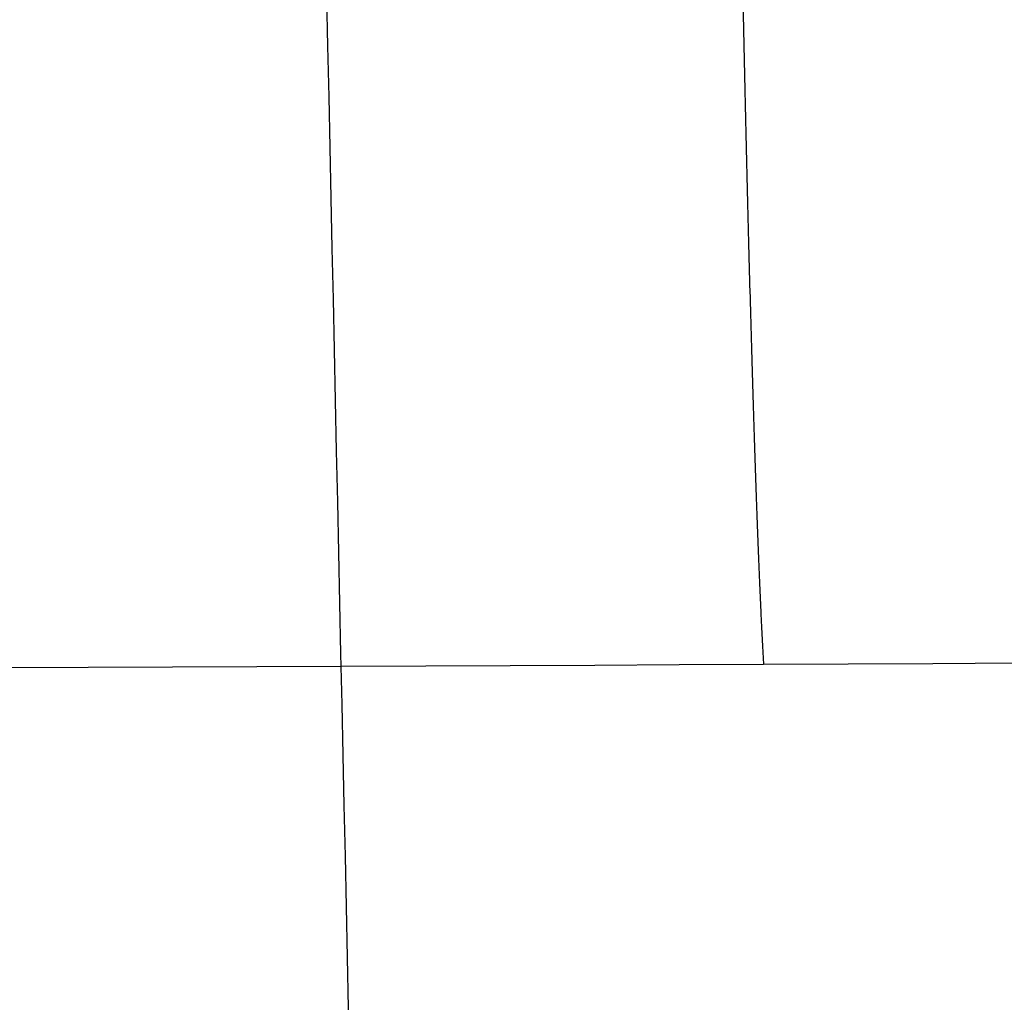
# Model space of a CAD drawing. Header units: centimetres. Extents: x 244 to 414, y 312 to 393.
# Tile 195 of 256: x 285.8784 to 285.9562, y 314.9253 to 315.0029. Entities that reach past the tile are written whole.
import ezdxf

# ---------------------------------------------------------------- set-up
doc = ezdxf.new("R2010")
doc.units = ezdxf.units.CM
doc.layers.add('solide1$solide 4', color=7, linetype='Continuous', true_color=0xff00d4)

msp = doc.modelspace()

# ---------------------------------------------------------------- linework, layer by layer
at = {"layer": 'solide1$solide 4'}
msp.add_open_spline([(264.707724, 329.040748, -616.241248), (264.808803, 328.815592, -616.245402), (265.034886, 328.315069, -616.253187), (265.368939, 327.587494, -616.261432), (265.691621, 326.8989, -616.267281), (266.021563, 326.213293, -616.271997), (266.299285, 325.658848, -616.275118), (266.540103, 325.213124, -616.278066), (266.659402, 325.004615, -616.27968), (266.745475, 324.859917, -616.280725), (266.804158, 324.763676, -616.281323), (266.861673, 324.670932, -616.281742), (266.935631, 324.553079, -616.282034), (267.027495, 324.406781, -616.282519), (267.173531, 324.175072, -616.283677), (267.357024, 323.887289, -616.285395), (267.576963, 323.553057, -616.286934), (267.800215, 323.230152, -616.286904), (268.021978, 322.931, -616.284585), (268.250818, 322.65134, -616.278018), (268.47505, 322.398665, -616.266408), (268.699921, 322.158955, -616.249336), (268.864865, 321.987779, -616.23234), (268.973481, 321.874595, -616.219197), (269.028759, 321.816801, -616.212086), (269.085476, 321.75715, -616.204343), (269.184146, 321.652395, -616.190152), (269.322032, 321.503068, -616.168658), (269.55231, 321.248061, -616.12923), (269.833947, 320.929311, -616.076082), (270.163051, 320.556994, -616.011007), (270.492458, 320.195738, -615.94775), (270.821514, 319.857152, -615.89164), (271.161995, 319.53894, -615.84273), (271.504612, 319.247967, -615.802272), (271.858025, 318.97697, -615.770496), (272.129018, 318.789992, -615.753867), (272.313546, 318.671379, -615.746159), (272.404577, 318.614467, -615.743026), (272.496301, 318.558754, -615.740582), (272.679836, 318.450422, -615.736944), (273.083193, 318.228485, -615.735481), (273.594702, 317.985895, -615.749354), (274.046112, 317.789653, -615.769009), (274.38565, 317.645917, -615.785259), (275.285544, 317.271462, -615.831759), (276.81424, 316.677829, -615.932018), (278.536896, 316.105425, -616.055464), (279.85311, 315.73241, -616.138829), (281.034388, 315.436008, -616.204486), (282.195975, 315.205821, -616.254327), (283.217746, 315.072149, -616.279858), (283.795221, 315.018149, -616.288534), (284.654044, 314.959228, -616.295377), (285.654469, 314.945038, -616.288063), (286.791151, 314.96189, -616.271797), (287.52282, 314.977723, -616.26084), (288.13382, 314.98821, -616.253266), (288.607415, 314.99377, -616.248752), (289.062103, 314.997656, -616.245116), (289.926297, 315.002445, -616.239617), (290.929661, 315.004024, -616.233803), (292.072062, 315.004382, -616.230028), (292.925589, 315.004378, -616.230076), (294.030222, 315.004365, -616.232469), (295.648363, 315.00422, -616.239001), (297.778709, 315.004121, -616.250599), (300.16668, 315.003996, -616.264452), (302.550119, 315.003907, -616.275474), (304.911875, 315.003835, -616.282951), (307.256382, 315.003811, -616.285499), (309.362044, 315.003819, -616.284572), (311.246032, 315.003831, -616.283491), (312.908318, 315.003834, -616.283317), (314.570565, 315.003829, -616.283712), (316.308109, 315.003825, -616.283886), (318.120983, 315.003827, -616.283735), (320.009183, 315.003835, -616.283739), (321.897365, 315.003814, -616.283764), (323.806553, 315.003858, -616.283748), (325.411472, 315.003773, -616.283752), (326.712294, 315.00379, -616.283749), (327.687829, 315.003954, -616.28376), (328.464591, 315.003951, -616.28376), (328.916129, 315.003893, -616.283755), (329.042509, 315.00387, -616.283753)], degree=3, knots=[-0.134439, -0.134439, -0.134439, -0.134439, 7.392859, 16.610533, 24.250632, 30.523243, 39.703712, 43.000307, 45.700018, 46.848568, 47.997118, 49.047374, 50.097629, 52.169458, 54.241287, 58.310569, 62.37985, 66.148505, 69.917159, 73.261366, 76.605574, 79.716132, 82.82669, 83.592974, 84.359258, 85.203056, 86.046854, 88.662245, 91.277637, 96.310516, 101.343395, 106.009263, 110.675132, 115.005194, 119.335256, 123.408908, 127.48256, 128.470621, 129.458682, 130.437969, 131.417256, 135.306822, 143.048254, 146.926057, 148.870166, 153.248274, 173.914524, 194.16362, 203.132213, 211.324007, 227.336942, 235.167796, 239.044599, 242.903285, 258.268448, 265.967878, 273.667308, 278.133857, 282.600406, 286.549191, 290.497976, 306.089712, 313.801579, 321.513446, 329.256351, 343.790198, 365.442436, 387.094673, 408.625467, 430.156262, 451.2195, 472.282739, 487.326011, 502.369283, 517.412555, 532.455827, 549.543911, 566.631994, 583.720078, 600.808161, 618.465814, 627.294641, 636.123467, 644.952294, 648.383843, 648.383843, 648.383843, 648.383843], dxfattribs=at)
for points, weights in [([(285.946965, 312.945498, -647.045722), (285.944872, 313.042906, -649.792157), (285.886445, 315.760187, -649.792157)], [1, 0.719669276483, 1]), ([(285.934187, 315.096798, -616.144552), (285.9353, 314.984556, -616.169193), (285.937166, 314.952, -616.283349)], [1, 0.859116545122, 1])]:
    msp.add_rational_spline(points, weights, degree=2, dxfattribs=at)
msp.add_open_spline([(287.879341, 314.983776, -616.256476), (286.384814, 312.778614, -623.843614), (285.501941, 314.359557, -632.284039)], degree=2, dxfattribs=at)

doc.saveas('drawing.dxf')
